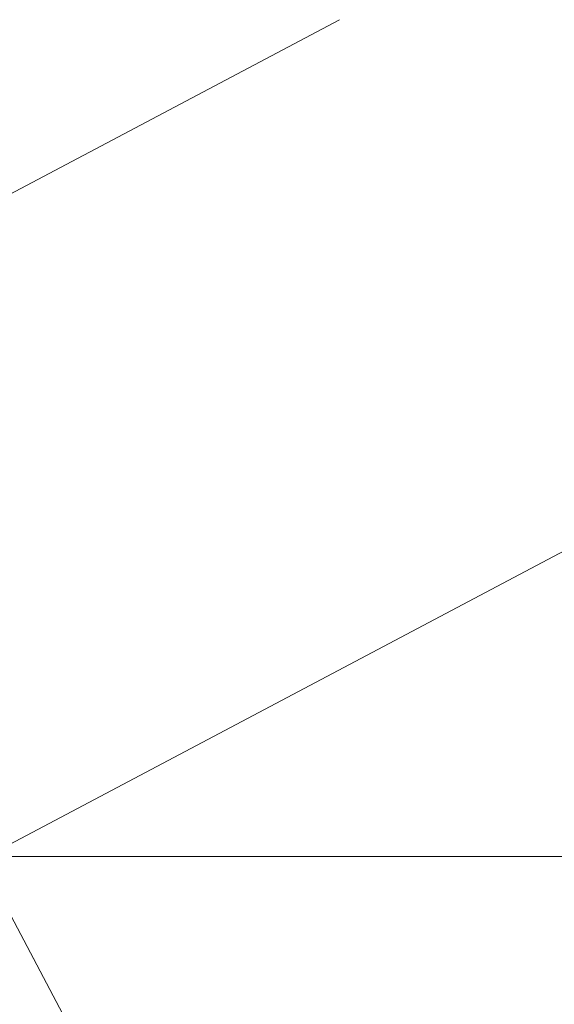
# Model space of a CAD drawing. Extents: x 79271 to 79617, y -3659238 to -3658956.
# Tile 28 of 29: x 79463 to 79491, y -3659008 to -3658956. Entities that reach past the tile are written whole.
import ezdxf
from ezdxf.lldxf.tags import DXFTag

# ---------------------------------------------------------------- set-up
doc = ezdxf.new("R2010")
doc.units = 0
doc.layers.add('ERF_LINES', color=7, linetype='Continuous')
doc.layers.add('GRID', color=7, linetype='Continuous')
tags = doc.linetypes.add('DOTTED500', pattern=[1.2, 0.7, -0.5]).pattern_tags.tags
tags[6:7] = [DXFTag(74, 4), DXFTag(75, 0), DXFTag(340, '0'), DXFTag(46, 0.0), DXFTag(50, 0.0), DXFTag(44, 0.0), DXFTag(45, 0.0)]
tags[4:5] = [DXFTag(74, 4), DXFTag(75, 0), DXFTag(340, '0'), DXFTag(46, 0.0), DXFTag(50, 0.0), DXFTag(44, 0.0), DXFTag(45, 0.0)]

msp = doc.modelspace()

# ---------------------------------------------------------------- linework, layer by layer
at = {"layer": 'ERF_LINES', "color": 9, "linetype": 'DOTTED500', "lineweight": 9, "transparency": 33554687}
for p, q in [((79404.653, -3658995.806), (79479.287, -3658956.285)), ((79470.397, -3659018.701), (79460.57, -3659000.142))]:
    msp.add_line(p, q, dxfattribs=at)
at = {"layer": 'ERF_LINES', "color": 9, "linetype": 'Continuous', "lineweight": 9, "transparency": 33554687}
msp.add_line((79510.059, -3658973.936), (79460.57, -3659000.142), dxfattribs=at)
at = {"layer": 'GRID', "color": 142, "linetype": 'Continuous', "lineweight": 9, "transparency": 33554687}
msp.add_line((79272.283, -3659000), (79617.283, -3659000), dxfattribs=at)

doc.saveas('drawing.dxf')
